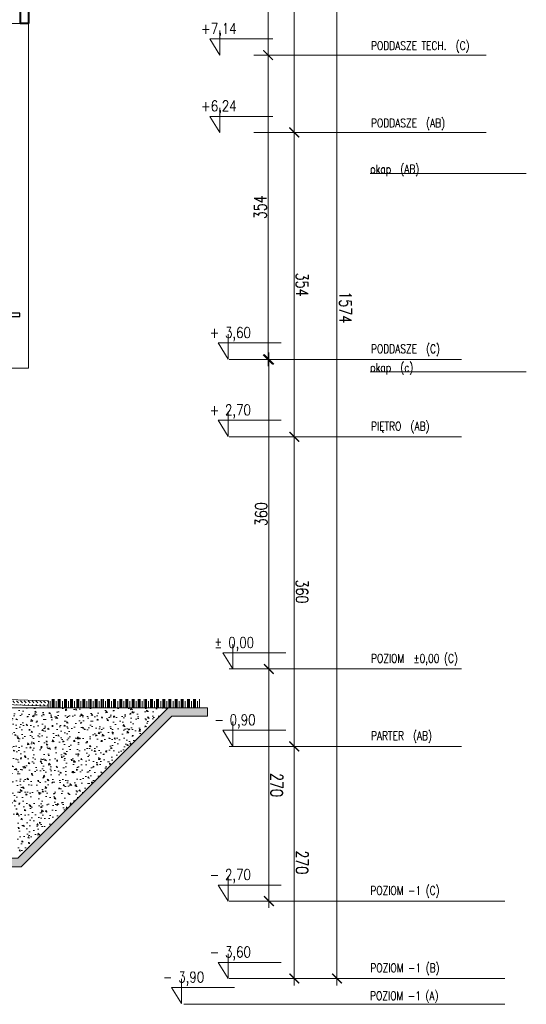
# Model space of a CAD drawing. Header units: millimetres. Extents: x 28291 to 177760, y -399809 to -170937.
# Tile 67 of 256: x 63445 to 64034, y -209387 to -208242. Entities that reach past the tile are written whole.
import ezdxf

# ---------------------------------------------------------------- set-up
doc = ezdxf.new("R2010")
doc.units = ezdxf.units.MM
doc.linetypes.add('CACHE', pattern=[9.525, 6.35, -3.175])
doc.layers.get('0').update_dxf_attribs({"lineweight": 0})
doc.layers.add('!! 0_bloki rzędnych', color=7, linetype='Continuous', lineweight=0, plot=False)
doc.layers.add('ND', color=240, linetype='Continuous', lineweight=0, plot=False)
for name, color, linetype, lineweight in [('!! 1_hatch projektowane ściany', 4, 'Continuous', 5), ('!! 1_PROJ Sciany', 2, 'Continuous', 40), ('!! 1_PROJ widok', 5, 'Continuous', 9), ('!! wymiary osi', 250, 'Continuous', 9), ('0-rzedne-blok', 62, 'Continuous', 13)]:
    doc.layers.add(name, color=color, linetype=linetype, lineweight=lineweight)
doc.layers.add('!! 1_hatch WYKONENE PRACE', color=9, linetype='Continuous', lineweight=0, true_color=0x808080)
doc.layers.add('PROJ OKNO', color=3, linetype='CACHE')
doc.styles.add('DEUTSCH', font='SIMPLEX8')
doc.styles.add('SIMPLEX', font='simplex.shx', dxfattribs={"width": 0.77})
doc.dimstyles.new('OL PB 100', dxfattribs={"dimscale": 4, "dimtxt": 3.5, "dimasz": 0.2, "dimexe": 10, "dimexo": 10, "dimgap": 0.5, "dimtad": 1, "dimdec": 1, "dimrnd": 0.5, "dimzin": 9, "dimdsep": 46, "dimtxsty": 'SIMPLEX', "dimblk": 'thick_MSz', "dimcen": 0.05, "dimdle": 8, "dimse1": 1, "dimse2": 1, "dimclrd": 256, "dimclre": 256, "dimclrt": 3, "dimadec": 1, "dimazin": 2, "dimtfac": 1, "dimtdec": 1, "dimtix": 1, "dimtofl": 0, "dimtmove": 2, "dimatfit": 3, "dimldrblk": 'thick_MSz', "dimfxl": 10, "dimfxlon": 1, "dimtolj": 1, "dimlwd": -1, "dimlwe": -1, "dimarcsym": 0})

# ---------------------------------------------------------------- blocks, each defined once
blk = doc.blocks.new('thick_MSz')
for p, q in [((0, 15), (0, -15)), ((-10, 0), (10, 0))]:
    blk.add_line(p, q)
at = {"const_width": 2, "elevation": 2}
blk.add_lwpolyline([(-7.1, -7.1), (7.1, 7.1)], dxfattribs=at)
blk = doc.blocks.new('*D3793')
at = {"layer": 'DEFPOINTS', "color": 0, "ltscale": 100, "transparency": 16777216}
for p in [(15576.3, 8739.9), (15576.3, 8648.5), (15846.3, 8648.5)]:
    blk.add_point(p, dxfattribs=at)
at = {"layer": 'ND', "ltscale": 100, "transparency": 16777216}
blk.add_line((15845.5, 8739.9), (15577.1, 8739.9), dxfattribs=at)
at = {"layer": 'ND', "ltscale": 100, "transparency": 16777216, "xscale": 0.8, "yscale": 0.8, "zscale": 0.8}
for p, rotation in [((15576.3, 8739.9), 180.0000000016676), ((15846.3, 8739.9), 1.667546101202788e-09)]:
    blk.add_blockref('thick_MSz', p, dxfattribs=dict(at, rotation=rotation))
at = {"layer": 'ND', "color": 3, "ltscale": 100, "transparency": 16777216, "insert": (15711.3, 8748.9), "char_height": 14, "attachment_point": 5, "rotation": 0, "style": 'SIMPLEX'}
blk.add_mtext('\\A1;270', dxfattribs=at)
blk = doc.blocks.new('D_kota')
for p, q in [((8.66, 0), (8.66, 23.02)), ((-0.76, 15), (8.66, 15)), ((8.66, 0), (-0.76, 15))]:
    blk.add_line(p, q)
blk.add_lwpolyline([(-0.76, 15), (57.9, 15)])
at = {"style": 'DEUTSCH', "width": 0.8}
blk.add_attdef('POZ.ARCH', (7.32, 19.66), '', height=10, dxfattribs=at)
blk = doc.blocks.new('*D3794')
at = {"layer": 'DEFPOINTS', "color": 0, "ltscale": 100, "transparency": 16777216}
for p in [(15846.3, 8789.5), (14272.3, 8752.2), (15846.3, 8606.6)]:
    blk.add_point(p, dxfattribs=at)
at = {"layer": 'ND', "ltscale": 100, "transparency": 16777216}
blk.add_line((14273.1, 8789.5), (15845.5, 8789.5), dxfattribs=at)
at = {"layer": 'ND', "ltscale": 100, "transparency": 16777216, "xscale": 0.8, "yscale": 0.8, "zscale": 0.8}
for p, rotation in [((14272.3, 8789.5), 180.0000000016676), ((15846.3, 8789.5), 1.667517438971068e-09)]:
    blk.add_blockref('thick_MSz', p, dxfattribs=dict(at, rotation=rotation))
at = {"layer": 'ND', "color": 3, "ltscale": 100, "transparency": 16777216, "insert": (15065.7, 8799.5), "char_height": 14, "attachment_point": 5, "rotation": 0, "style": 'SIMPLEX'}
blk.add_mtext('\\A1;1574', dxfattribs=at)
blk = doc.blocks.new('*D3795')
at = {"layer": 'DEFPOINTS', "color": 0, "ltscale": 100, "transparency": 16777216}
for p in [(15216.3, 8739.9), (15216.3, 8648.5), (15576.3, 8648.5)]:
    blk.add_point(p, dxfattribs=at)
at = {"layer": 'ND', "ltscale": 100, "transparency": 16777216}
blk.add_line((15575.5, 8739.9), (15217.1, 8739.9), dxfattribs=at)
at = {"layer": 'ND', "ltscale": 100, "transparency": 16777216, "xscale": 0.8, "yscale": 0.8, "zscale": 0.8}
for p, rotation in [((15216.3, 8739.9), 180.0000000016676), ((15576.3, 8739.9), 1.667546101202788e-09)]:
    blk.add_blockref('thick_MSz', p, dxfattribs=dict(at, rotation=rotation))
at = {"layer": 'ND', "color": 3, "ltscale": 100, "transparency": 16777216, "insert": (15396.3, 8748.9), "char_height": 14, "attachment_point": 5, "rotation": 0, "style": 'SIMPLEX'}
blk.add_mtext('\\A1;360', dxfattribs=at)
blk = doc.blocks.new('*D3796')
at = {"layer": 'DEFPOINTS', "color": 0, "ltscale": 100, "transparency": 16777216}
for p in [(14862.3, 8739.9), (14862.3, 8648.6), (15216.3, 8648.5)]:
    blk.add_point(p, dxfattribs=at)
at = {"layer": 'ND', "ltscale": 100, "transparency": 16777216}
blk.add_line((15215.5, 8739.9), (14863.1, 8739.9), dxfattribs=at)
at = {"layer": 'ND', "ltscale": 100, "transparency": 16777216, "xscale": 0.8, "yscale": 0.8, "zscale": 0.8}
for p, rotation in [((14862.3, 8739.9), 180.0000000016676), ((15216.3, 8739.9), 1.667546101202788e-09)]:
    blk.add_blockref('thick_MSz', p, dxfattribs=dict(at, rotation=rotation))
at = {"layer": 'ND', "color": 3, "ltscale": 100, "transparency": 16777216, "insert": (15039.3, 8748.9), "char_height": 14, "attachment_point": 5, "rotation": 0, "style": 'SIMPLEX'}
blk.add_mtext('\\A1;354', dxfattribs=at)
blk = doc.blocks.new('*D3797')
at = {"layer": 'DEFPOINTS', "color": 0, "ltscale": 100, "transparency": 16777216}
for p in [(14272.3, 8739.9), (14272.3, 8693), (14862.3, 8648.6)]:
    blk.add_point(p, dxfattribs=at)
at = {"layer": 'ND', "ltscale": 100, "transparency": 16777216}
blk.add_line((14861.5, 8739.9), (14273.1, 8739.9), dxfattribs=at)
at = {"layer": 'ND', "ltscale": 100, "transparency": 16777216, "xscale": 0.8, "yscale": 0.8, "zscale": 0.8}
for p, rotation in [((14272.3, 8739.9), 180.0000000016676), ((14862.3, 8739.9), 1.667546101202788e-09)]:
    blk.add_blockref('thick_MSz', p, dxfattribs=dict(at, rotation=rotation))
at = {"layer": 'ND', "color": 3, "ltscale": 100, "transparency": 16777216, "insert": (14567.3, 8748.9), "char_height": 14, "attachment_point": 5, "rotation": 0, "style": 'SIMPLEX'}
blk.add_mtext('\\A1;590', dxfattribs=at)
blk = doc.blocks.new('*D3798')
at = {"layer": 'DEFPOINTS', "color": 0, "ltscale": 100, "transparency": 16777216}
for p in [(15486.3, 8710.4), (15486.3, 8648.5), (15756.3, 8648.5)]:
    blk.add_point(p, dxfattribs=at)
at = {"layer": 'ND', "ltscale": 100, "transparency": 16777216}
blk.add_line((15755.5, 8710.4), (15487.1, 8710.4), dxfattribs=at)
at = {"layer": 'ND', "ltscale": 100, "transparency": 16777216, "xscale": 0.8, "yscale": 0.8, "zscale": 0.8}
for p, rotation in [((15486.3, 8710.4), 180.0000000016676), ((15756.3, 8710.4), 1.667546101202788e-09)]:
    blk.add_blockref('thick_MSz', p, dxfattribs=dict(at, rotation=rotation))
at = {"layer": 'ND', "color": 3, "ltscale": 100, "transparency": 16777216, "insert": (15621.3, 8719.4), "char_height": 14, "attachment_point": 5, "rotation": 0, "style": 'SIMPLEX'}
blk.add_mtext('\\A1;270', dxfattribs=at)
blk = doc.blocks.new('*D3799')
at = {"layer": 'DEFPOINTS', "color": 0, "ltscale": 100, "transparency": 16777216}
for p in [(15126.3, 8710.4), (15126.3, 8648.5), (15486.3, 8648.5)]:
    blk.add_point(p, dxfattribs=at)
at = {"layer": 'ND', "ltscale": 100, "transparency": 16777216}
blk.add_line((15485.5, 8710.4), (15127.1, 8710.4), dxfattribs=at)
at = {"layer": 'ND', "ltscale": 100, "transparency": 16777216, "xscale": 0.8, "yscale": 0.8, "zscale": 0.8, "rotation": 180}
blk.add_blockref('thick_MSz', (15126.3, 8710.4), dxfattribs=at)
at = {"layer": 'ND', "ltscale": 100, "transparency": 16777216, "xscale": 0.8, "yscale": 0.8, "zscale": 0.8}
blk.add_blockref('thick_MSz', (15486.3, 8710.4), dxfattribs=at)
at = {"layer": 'ND', "color": 3, "ltscale": 100, "transparency": 16777216, "insert": (15306.3, 8701.4), "char_height": 14, "attachment_point": 5, "rotation": 180, "style": 'SIMPLEX'}
blk.add_mtext('\\A1;360', dxfattribs=at)
blk = doc.blocks.new('*D3791')
at = {"layer": 'DEFPOINTS', "color": 0, "ltscale": 100, "transparency": 16777216}
for p in [(14772.3, 8709.4), (14772.3, 8648.5), (15126.3, 8648.5)]:
    blk.add_point(p, dxfattribs=at)
at = {"layer": 'ND', "ltscale": 100, "transparency": 16777216}
blk.add_line((15125.5, 8709.4), (14773.1, 8709.4), dxfattribs=at)
at = {"layer": 'ND', "ltscale": 100, "transparency": 16777216, "xscale": 0.8, "yscale": 0.8, "zscale": 0.8, "rotation": 180}
blk.add_blockref('thick_MSz', (14772.3, 8709.4), dxfattribs=at)
at = {"layer": 'ND', "ltscale": 100, "transparency": 16777216, "xscale": 0.8, "yscale": 0.8, "zscale": 0.8}
blk.add_blockref('thick_MSz', (15126.3, 8709.4), dxfattribs=at)
at = {"layer": 'ND', "color": 3, "ltscale": 100, "transparency": 16777216, "insert": (14949.3, 8700.4), "char_height": 14, "attachment_point": 5, "rotation": 180, "style": 'SIMPLEX'}
blk.add_mtext('\\A1;354', dxfattribs=at)
blk = doc.blocks.new('*D3792')
at = {"layer": 'DEFPOINTS', "color": 0, "ltscale": 100, "transparency": 16777216}
for p in [(14479.8, 8709.4), (14479.8, 8593.5), (14772.3, 8593.5)]:
    blk.add_point(p, dxfattribs=at)
at = {"layer": 'ND', "ltscale": 100, "transparency": 16777216}
blk.add_line((14771.5, 8709.4), (14480.6, 8709.4), dxfattribs=at)
at = {"layer": 'ND', "ltscale": 100, "transparency": 16777216, "xscale": 0.8, "yscale": 0.8, "zscale": 0.8, "rotation": 180}
blk.add_blockref('thick_MSz', (14479.8, 8709.4), dxfattribs=at)
at = {"layer": 'ND', "ltscale": 100, "transparency": 16777216, "xscale": 0.8, "yscale": 0.8, "zscale": 0.8}
blk.add_blockref('thick_MSz', (14772.3, 8709.4), dxfattribs=at)
at = {"layer": 'ND', "color": 3, "ltscale": 100, "transparency": 16777216, "insert": (14626.1, 8718.4), "char_height": 14, "attachment_point": 5, "style": 'SIMPLEX'}
blk.add_mtext('\\A1;292.5', dxfattribs=at)
blk = doc.blocks.new('POZIOMY BLOK')
for p, q in [((14909.91, 9009.49), (14909.91, 8828.06)), ((15140.67, 9009.49), (15140.67, 8828.06)), ((15756.32, 8984.49), (15756.32, 8664.25)), ((15846.32, 8984.49), (15846.32, 8664.25)), ((15876.32, 8984.49), (15876.32, 8664.25)), ((14772.32, 8962.8), (14772.32, 8693.05)), ((14862.32, 8962.8), (14862.32, 8693.05)), ((15126.32, 8934), (15126.32, 8664.25)), ((15216.32, 8934), (15216.32, 8664.25)), ((15486.32, 8934), (15486.32, 8664.25)), ((15576.32, 8934), (15576.32, 8664.25)), ((15876.32, 8682.25), (15876.32, 8611.49))]:
    blk.add_line(p, q)
at = {"layer": '0-rzedne-blok'}
ref = blk.add_blockref('D_kota', (15486.32, 8657.67), dxfattribs=dict(at, xscale=1.250000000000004, yscale=1.250000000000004, zscale=1.250000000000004, rotation=90))
ref.add_attrib('POZ.ARCH', '%%p 0,00  ', (15461.74, 8646.85), dxfattribs={"layer": '0', "height": 12.5, "rotation": 90, "style": 'DEUTSCH', "width": 0.8})
ref = blk.add_blockref('D_kota', (15576.32, 8657.67), dxfattribs=dict(at, xscale=1.250000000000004, yscale=1.250000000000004, zscale=1.250000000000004, rotation=90))
ref.add_attrib('POZ.ARCH', '- 0,90  ', (15551.74, 8646.85), dxfattribs={"layer": '0', "height": 12.5, "rotation": 90, "style": 'DEUTSCH', "width": 0.8})
ref = blk.add_blockref('D_kota', (14772.32, 8642.51), dxfattribs=dict(at, xscale=1.250000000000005, yscale=1.250000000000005, zscale=1.250000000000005, rotation=90))
ref.add_attrib('POZ.ARCH', '+7,14', (14747.74, 8631.68), dxfattribs={"layer": '0', "height": 12.5, "rotation": 90, "style": 'DEUTSCH', "width": 0.8})
ref = blk.add_blockref('D_kota', (14862.32, 8642.51), dxfattribs=dict(at, xscale=1.250000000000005, yscale=1.250000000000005, zscale=1.250000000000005, rotation=90))
ref.add_attrib('POZ.ARCH', '+6,24', (14837.74, 8631.68), dxfattribs={"layer": '0', "height": 12.5, "rotation": 90, "style": 'DEUTSCH', "width": 0.8})
ref = blk.add_blockref('D_kota', (15125.85, 8652.26), dxfattribs=dict(at, xscale=1.250000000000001, yscale=1.250000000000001, zscale=1.250000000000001, rotation=89.99999992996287))
ref.add_attrib('POZ.ARCH', '+ 3,60', (15101.27, 8641.44), dxfattribs={"layer": '0', "height": 12.5, "rotation": 90, "style": 'DEUTSCH', "width": 0.8})
ref = blk.add_blockref('D_kota', (15215.85, 8652.26), dxfattribs=dict(at, xscale=1.250000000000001, yscale=1.250000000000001, zscale=1.250000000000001, rotation=89.99999992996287))
ref.add_attrib('POZ.ARCH', '+ 2,70', (15191.27, 8641.44), dxfattribs={"layer": '0', "height": 12.5, "rotation": 90, "style": 'DEUTSCH', "width": 0.8})
ref = blk.add_blockref('D_kota', (15756.32, 8652.26), dxfattribs=dict(at, xscale=1.250000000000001, yscale=1.250000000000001, zscale=1.250000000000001, rotation=89.99999992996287))
ref.add_attrib('POZ.ARCH', '- 2,70', (15731.74, 8641.44), dxfattribs={"layer": '0', "height": 12.5, "rotation": 90, "style": 'DEUTSCH', "width": 0.8})
ref = blk.add_blockref('D_kota', (15846.32, 8652.26), dxfattribs=dict(at, xscale=1.250000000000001, yscale=1.250000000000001, zscale=1.250000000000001, rotation=89.99999992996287))
ref.add_attrib('POZ.ARCH', '- 3,60', (15821.74, 8641.44), dxfattribs={"layer": '0', "height": 12.5, "rotation": 90, "style": 'DEUTSCH', "width": 0.8})
ref = blk.add_blockref('D_kota', (15875.5, 8597.99), dxfattribs=dict(at, xscale=1.250000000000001, yscale=1.250000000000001, zscale=1.250000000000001, rotation=89.99999992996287))
ref.add_attrib('POZ.ARCH', '- 3,90', (15850.92, 8587.16), dxfattribs={"layer": '0', "height": 12.5, "rotation": 90, "style": 'DEUTSCH', "width": 0.8})
at = {"style": 'SIMPLEX', "width": 0.77}
for s, p in [('PODDASZE TECH.  (C)', (14766.35, 8829.03, -0.04)), ('POZIOM  %%P0,00 (C)', (15478.99, 8829.03, -0.04)), ('PODDASZE  (AB)', (14856.35, 8829.03, -0.04)), ('PODDASZE  (C)', (15118.99, 8829.03, -0.04)), ('PIĘTRO  (AB)', (15208.99, 8829.03, -0.04)), ('PARTER  (AB)', (15568.99, 8829.03, -0.04)), ('POZIOM -1 (C)', (15748.99, 8828.23, -0.04)), ('POZIOM -1 (B)', (15838.99, 8828.23, -0.04)), ('POZIOM -1 (A)', (15871.38, 8827.97, -0.04)), ('okap  (AB)', (14909.91, 8828.06)), ('okap  (c)', (15140.67, 8828.06))]:
    blk.add_text(s, height=10, rotation=90, dxfattribs=at).set_placement(p)
at = {"layer": 'ND', "ltscale": 100}
dim = blk.add_linear_dim(base=(15846.32, 8789.48), p1=(14272.32, 8752.23), p2=(15846.32, 8606.6), angle=180, dimstyle='OL PB 100', dxfattribs=at)
dim.commit()
dim.dimension.update_dxf_attribs({"geometry": '*D3794', "text_midpoint": (15065.71, 8799.48), "dimtype": 160})
for base, p1, p2, picture, middle in [((14272.32, 8739.89), (14862.32, 8648.65), (14272.32, 8693.05), '*D3797', (14567.32, 8748.89)), ((14862.32, 8739.89), (15216.32, 8648.52), (14862.32, 8648.65), '*D3796', (15039.32, 8748.89)), ((15216.32, 8739.89), (15576.32, 8648.52), (15216.32, 8648.52), '*D3795', (15396.32, 8748.89)), ((15576.32, 8739.89), (15846.32, 8648.52), (15576.32, 8648.52), '*D3793', (15711.32, 8748.89)), ((15486.32, 8710.39), (15756.32, 8648.52), (15486.32, 8648.52), '*D3798', (15621.32, 8719.39)), ((14772.32, 8709.43), (15126.32, 8648.52), (14772.32, 8648.52), '*D3791', (14949.32, 8700.43)), ((15126.32, 8710.39), (15486.32, 8648.52), (15126.32, 8648.52), '*D3799', (15306.32, 8701.39))]:
    dim = blk.add_linear_dim(base=base, p1=p1, p2=p2, angle=180, dimstyle='OL PB 100', dxfattribs=at)
    dim.commit()
    dim.dimension.update_dxf_attribs({"geometry": picture, "text_midpoint": middle})
dim = blk.add_linear_dim(base=(14479.8, 8709.43), p1=(14772.32, 8593.49), p2=(14479.8, 8593.49), dimstyle='OL PB 100', dxfattribs=at)
dim.commit()
dim.dimension.update_dxf_attribs({"geometry": '*D3792', "text_midpoint": (14626.06, 8718.43)})

msp = doc.modelspace()

# ---------------------------------------------------------------- hatches: boundary and pattern name
at = {"layer": '!! 1_hatch projektowane ściany'}
h = msp.add_hatch(dxfattribs=at)
h.set_pattern_fill('DASH', color=256, angle=-45)
h.set_pattern_definition([(315, (263081.2866, -128162.2934), (4.49012806, -8e-16), [3.175, -3.175])])
h.paths.add_polyline_path([(63418.2333, -209031.98076), (63478.19675, -209034.07473), (63477.98735, -209040.07108), (63418.0239, -209037.97711)])
h = msp.add_hatch(dxfattribs=at)
h.set_pattern_fill('CLAY', color=256, scale=1.5, angle=90)
h.set_pattern_definition([(90, (263081.287, -128162.2934), (-7.14375, 2e-15), []), (90, (263080.096, -128162.2934), (-7.14375, 2e-15), []), (90, (263078.9054, -128162.2934), (-7.14375, 2e-15), []), (90, (263076.524, -128162.2934), (-7.14375, 2e-15), [7.14375, -4.7625])])
h.paths.add_polyline_path([(63478.27, -209031.97711), (63478.27, -209041.97711), (63654.4368, -209041.97711), (63654.4368, -209031.97711)])
at = {"layer": '!! 1_hatch WYKONENE PRACE'}
h = msp.add_hatch(dxfattribs=at)
h.set_pattern_fill('AR-PARQ1', color=256, scale=0.1, angle=45)
h.paths.add_polyline_path([(60853.95421, -209127.07984), (60853.95421, -209117.07984), (61238.56735, -209116.96325), (61288.55349, -209066.97711), (61472.06505, -209066.97711), (61623.06965, -209216.97711), (61911.56965, -209216.97711), (62004.70449, -209123.84227), (62129.35516, -209123.84227), (62222.49, -209216.97711), (62303.06965, -209216.97711), (62453.06965, -209066.97711), (63192.48407, -209066.97711), (63342.48407, -209216.97711), (63442.56373, -209216.97711), (63617.56373, -209041.97711), (63663.22819, -209041.97711), (63663.22819, -209051.97711), (63621.70586, -209051.97711), (63446.70586, -209226.97711), (63332.48407, -209226.97711), (63188.34194, -209076.97711), (62457.21179, -209076.97711), (62313.06965, -209226.97711), (62212.49, -209226.97711), (62122.9923, -209133.84227), (62011.06735, -209133.84227), (61921.56965, -209226.97711), (61612.06505, -209226.97711), (61467.92291, -209076.97711), (61296.60141, -209076.97711), (61248.56735, -209126.96325)])
h = msp.add_hatch(dxfattribs=at)
h.set_pattern_fill('AR-CONC', color=256, scale=0.1, angle=-90)
h.paths.add_polyline_path([(63461.71394, -209077.56731), (63461.71394, -209041.97711), (63617.56373, -209041.97711), (63442.56373, -209216.97711), (63442.56373, -209206.97711), (63442.56373, -209166.97711), (63425.18232, -209166.97711), (63416.0239, -209157.73447), (63416.0239, -209077.56731)])
h.paths.add_polyline_path([(63418.0239, -209077.56731), (63418.0239, -209041.97711), (63461.71394, -209041.97711), (63461.71394, -209077.56731)], flags=17)

# ---------------------------------------------------------------- linework, layer by layer
at = {"layer": '!! 1_PROJ Sciany'}
msp.add_lwpolyline([(63455.06373, -208246.31713), (63445.97395, -208246.31713), (63445.97395, -208217.15542), (63455.06373, -208217.15542)], close=True, dxfattribs=at)
at = {"layer": '!! 1_PROJ widok'}
for points in [[(63405.06373, -208215.04014), (63455.06373, -208215.04014), (63455.06373, -208646.97711)], [(63427.06373, -208646.97711), (63455.06373, -208646.97711)]]:
    msp.add_lwpolyline(points, dxfattribs=at)
at = {"layer": '!! wymiary osi'}
msp.add_line((63418.0239, -209041.97711), (63663.22819, -209041.97711), dxfattribs=at)
msp.add_lwpolyline([(63418.2333, -209031.98076), (63478.19675, -209034.07473), (63477.98735, -209040.07108), (63418.0239, -209037.97711)], close=True, dxfattribs=at)
for points in [[(62222.49, -209216.97711), (62303.06965, -209216.97711), (62453.06965, -209066.97711), (63192.48407, -209066.97711), (63342.48407, -209216.97711), (63442.56373, -209216.97711), (63617.56373, -209041.97711), (63663.22819, -209041.97711), (63663.22819, -209051.97711), (63621.70586, -209051.97711), (63446.70586, -209226.97711), (63332.48407, -209226.97711), (63188.34194, -209076.97711), (62457.21179, -209076.97711), (62313.06965, -209226.97711), (62212.49, -209226.97711)], [(62610.06735, -209076.97711), (63188.34194, -209076.97711), (63332.48407, -209226.97711), (63446.70586, -209226.97711), (63621.70586, -209051.97711), (63663.22819, -209051.97711), (63663.22819, -209041.97711), (63617.56373, -209041.97711), (63442.56373, -209216.97711), (63342.48407, -209216.97711), (63192.48407, -209066.97711), (62610.06735, -209066.97711)], [(63418.0239, -209037.97711), (63477.98735, -209040.07108), (63477.98735, -209041.97711), (63617.56373, -209041.97711)]]:
    msp.add_lwpolyline(points, dxfattribs=at)
msp.add_lwpolyline([(63405.06373, -208246.31713), (63455.06373, -208246.31713)])
at = {"layer": 'PROJ OKNO', "linetype": 'Continuous'}
msp.add_lwpolyline([(63412.06373, -208586.98068), (63445.21088, -208586.98068), (63445.21088, -208583.06546), (63412.06373, -208583.06546)], close=True, dxfattribs=at)

# ---------------------------------------------------------------- block references
at = {"layer": '!! 0_bloki rzędnych', "linetype": 'Continuous', "rotation": 270}
msp.add_blockref('POZIOMY BLOK', (55024.09811, -193510.6546), dxfattribs=at)

doc.saveas('drawing.dxf')
